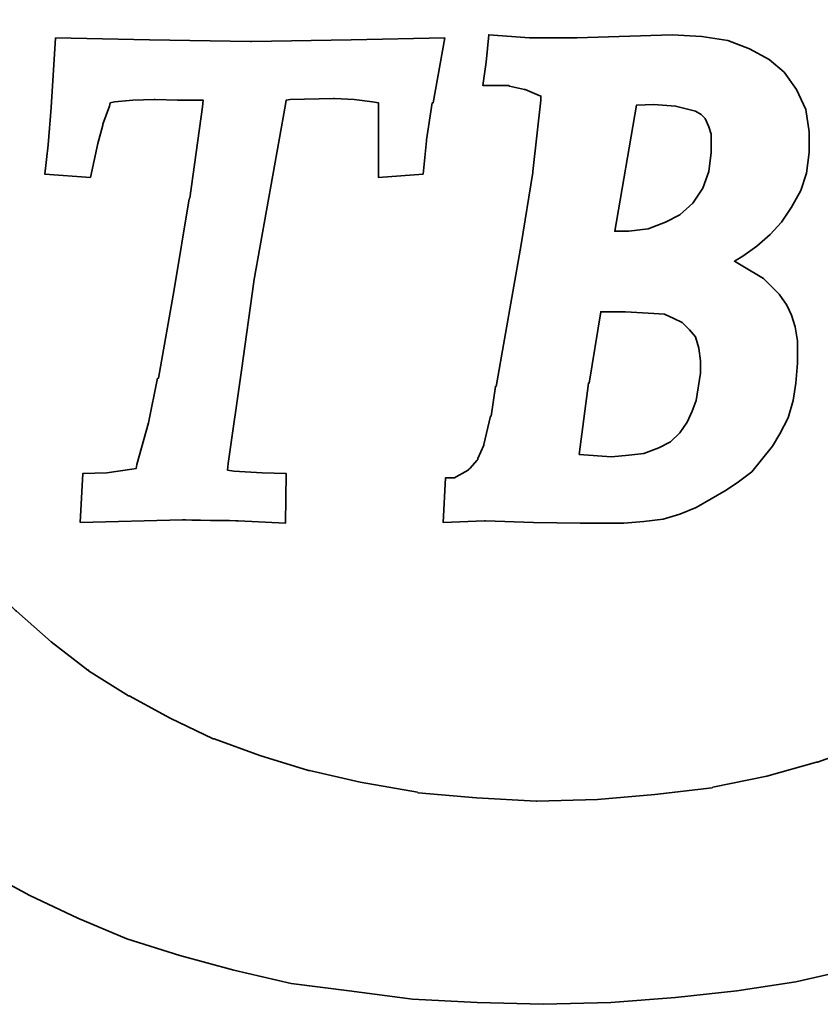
# Model space of a CAD drawing. Extents: x -595 to 1231, y -1825 to 101.
# Tile 5 of 63: x 64.83 to 69.46, y 40.82 to 46.51. Entities that reach past the tile are written whole.
import ezdxf

# ---------------------------------------------------------------- set-up
doc = ezdxf.new("R2010")
doc.units = 0
doc.header["$MEASUREMENT"] = 0
doc.layers.add('layer 1', color=7, linetype='CONTINUOUS')

msp = doc.modelspace()

# ---------------------------------------------------------------- linework, layer by layer
at = {"layer": 'layer 1', "color": 1, "lineweight": 35}
for points, knots in [([(71.2429, 46.8814), (71.2429, 46.8814), (72.3609, 47.5729), (72.3609, 47.5729), (72.3609, 47.5729), (72.3609, 47.5729), (72.2029, 47.7739), (72.2029, 47.7739), (72.2029, 47.7739), (72.2029, 47.7739), (72.0209, 47.9609), (72.0209, 47.9609), (72.0209, 47.9609), (72.0209, 47.9609), (71.8334, 48.1439), (71.8334, 48.1439), (71.8334, 48.1439), (71.8334, 48.1439), (71.6409, 48.3069), (71.6409, 48.3069), (71.6409, 48.3069), (71.6409, 48.3069), (71.4349, 48.4699), (71.4349, 48.4699), (71.4349, 48.4699), (71.4349, 48.4699), (71.4299, 48.4699), (71.4299, 48.4699), (71.4299, 48.4699), (71.4299, 48.4699), (71.2049, 48.6089), (71.2049, 48.6089), (71.2049, 48.6089), (71.2049, 48.6089), (71.2049, 48.6134), (71.2049, 48.6134), (71.2049, 48.6134), (71.2049, 48.6134), (70.9789, 48.7524), (70.9789, 48.7524), (70.9789, 48.7524), (70.9789, 48.7524), (70.7349, 48.8729), (70.7349, 48.8729), (70.7349, 48.8729), (70.7349, 48.8729), (70.4894, 48.9979), (70.4894, 48.9979), (70.4894, 48.9979), (70.4894, 48.9979), (70.1919, 49.1129), (70.1919, 49.1129), (70.1919, 49.1129), (70.1919, 49.1129), (69.8704, 49.2228), (69.8704, 49.2228), (69.8704, 49.2228), (69.8704, 49.2228), (69.5349, 49.3189), (69.5349, 49.3189), (69.5349, 49.3189), (69.5349, 49.3189), (69.1804, 49.3954), (69.1804, 49.3954), (69.1804, 49.3954), (69.1804, 49.3954), (68.8199, 49.4488), (68.8199, 49.4488), (68.8199, 49.4488), (68.8199, 49.4488), (68.4269, 49.4869), (68.4269, 49.4869), (68.4269, 49.4869), (68.4269, 49.4869), (68.0239, 49.5059), (68.0239, 49.5059), (68.0239, 49.5059), (68.0239, 49.5059), (67.6159, 49.4969), (67.6159, 49.4969), (67.6159, 49.4969), (67.6159, 49.4969), (67.2269, 49.4728), (67.2269, 49.4728), (67.2269, 49.4728), (67.2269, 49.4728), (66.8669, 49.4389), (66.8669, 49.4389), (66.8669, 49.4389), (66.8669, 49.4389), (66.5169, 49.3954), (66.5169, 49.3954), (66.5169, 49.3954), (66.5169, 49.3954), (66.1814, 49.3284), (66.1814, 49.3284), (66.1814, 49.3284), (66.1814, 49.3284), (65.9509, 49.2663), (65.9509, 49.2663), (65.9509, 49.2663), (65.9509, 49.2663), (65.7209, 49.1988), (65.7209, 49.1988), (65.7209, 49.1988), (65.7209, 49.1988), (65.4949, 49.1219), (65.4949, 49.1219), (65.4949, 49.1219), (65.4949, 49.1219), (65.2839, 49.0358), (65.2839, 49.0358), (65.2839, 49.0358), (65.2839, 49.0358), (65.0779, 48.9399), (65.0779, 48.9399), (65.0779, 48.9399), (65.0779, 48.9399), (64.8669, 48.8389), (64.8669, 48.8389), (64.8669, 48.8389), (64.8669, 48.8389), (64.6749, 48.7334), (64.6749, 48.7334), (64.6749, 48.7334), (64.6749, 48.7334), (64.4829, 48.6229), (64.4829, 48.6229), (64.4829, 48.6229), (64.4829, 48.6229), (64.3004, 48.4984), (64.3004, 48.4984), (64.3004, 48.4984), (64.3004, 48.4984), (64.1229, 48.3739), (64.1229, 48.3739), (64.1229, 48.3739), (64.1229, 48.3739), (63.9599, 48.2399), (63.9599, 48.2399), (63.9599, 48.2399), (63.9599, 48.2399), (63.7919, 48.0959), (63.7919, 48.0959), (63.7919, 48.0959), (63.7919, 48.0959), (63.4994, 47.8073), (63.4994, 47.8073), (63.4994, 47.8073), (63.4994, 47.8073), (63.4939, 47.8029), (63.4939, 47.8029), (63.4939, 47.8029), (63.4939, 47.8029), (63.2209, 47.4769), (63.2209, 47.4769), (63.2209, 47.4769), (63.2209, 47.4769), (63.0669, 47.2509), (63.0669, 47.2509), (63.0669, 47.2509), (63.0669, 47.2509), (63.0624, 47.2458), (63.0624, 47.2458), (63.0624, 47.2458), (63.0624, 47.2458), (62.9139, 46.9918), (62.9139, 46.9918), (62.9139, 46.9918), (62.9139, 46.9918), (62.7789, 46.7284), (62.7789, 46.7284), (62.7789, 46.7284), (62.7789, 46.7284), (62.6639, 46.4309), (62.6639, 46.4309), (62.6639, 46.4309), (62.6639, 46.4309), (62.5679, 46.1188), (62.5679, 46.1188), (62.5679, 46.1188), (62.5679, 46.1188), (62.5679, 46.1088), (62.5679, 46.1088), (62.5679, 46.1088), (62.5679, 46.1088), (62.5059, 45.7728), (62.5059, 45.7728), (62.5059, 45.7728), (62.5059, 45.7728), (62.4869, 45.6054), (62.4869, 45.6054), (62.4869, 45.6054), (62.4869, 45.6054), (62.4769, 45.4179), (62.4769, 45.4179), (62.4769, 45.4179), (62.4769, 45.4179), (62.4674, 45.2309), (62.4674, 45.2309), (62.4674, 45.2309), (62.4674, 45.2309), (62.4674, 45.0439), (62.4674, 45.0439), (62.4674, 45.0439), (62.4674, 45.0439), (62.4959, 44.6699), (62.4959, 44.6699), (62.4959, 44.6699), (62.4959, 44.6699), (62.5539, 44.3334), (62.5539, 44.3334), (62.5539, 44.3334), (62.5539, 44.3334), (62.6259, 44.0169), (62.6259, 44.0169), (62.6259, 44.0169), (62.6259, 44.0169), (62.7364, 43.7199), (62.7364, 43.7199), (62.7364, 43.7199), (62.7364, 43.7199), (62.8564, 43.4364), (62.8564, 43.4364), (62.8564, 43.4364), (62.8564, 43.4364), (62.9999, 43.1779), (62.9999, 43.1779), (62.9999, 43.1779), (62.9999, 43.1779), (63.1489, 42.9284), (63.1489, 42.9284), (63.1489, 42.9284), (63.1489, 42.9284), (63.3309, 42.7029), (63.3309, 42.7029), (63.3309, 42.7029), (63.3309, 42.7029), (63.5134, 42.4814), (63.5134, 42.4814), (63.5134, 42.4814), (63.5134, 42.4814), (63.7149, 42.2849), (63.7149, 42.2849), (63.7149, 42.2849), (63.7149, 42.2849), (63.9209, 42.0834), (63.9209, 42.0834), (63.9209, 42.0834), (63.9209, 42.0834), (64.1419, 41.9109), (64.1419, 41.9109), (64.1419, 41.9109), (64.1419, 41.9109), (64.3769, 41.7384), (64.3769, 41.7384), (64.3769, 41.7384), (64.3769, 41.7384), (64.6269, 41.5849), (64.6269, 41.5849), (64.6269, 41.5849), (64.6269, 41.5849), (64.8854, 41.4454), (64.8854, 41.4454), (64.8854, 41.4454), (64.8854, 41.4454), (65.1639, 41.3154), (65.1639, 41.3154), (65.1639, 41.3154), (65.1639, 41.3154), (65.4469, 41.1959), (65.4469, 41.1959), (65.4469, 41.1959), (65.4469, 41.1959), (65.7539, 41.0999), (65.7539, 41.0999), (65.7539, 41.0999), (65.7539, 41.0999), (66.0659, 41.0139), (66.0659, 41.0139), (66.0659, 41.0139), (66.0659, 41.0139), (66.3969, 40.9369), (66.3969, 40.9369), (66.3969, 40.9369), (66.3969, 40.9369), (66.7324, 40.8939), (66.7324, 40.8939), (66.7324, 40.8939), (66.7324, 40.8939), (67.0974, 40.8459), (67.0974, 40.8459), (67.0974, 40.8459), (67.0974, 40.8459), (67.4719, 40.8264), (67.4719, 40.8264), (67.4719, 40.8264), (67.4719, 40.8264), (67.8559, 40.8169), (67.8559, 40.8169), (67.8559, 40.8169), (67.8559, 40.8169), (68.2444, 40.8264), (68.2444, 40.8264), (68.2444, 40.8264), (68.2444, 40.8264), (68.6189, 40.8554), (68.6189, 40.8554), (68.6189, 40.8554), (68.6189, 40.8554), (68.9739, 40.8939), (68.9739, 40.8939), (68.9739, 40.8939), (68.9739, 40.8939), (69.3139, 40.9464), (69.3139, 40.9464), (69.3139, 40.9464), (69.3139, 40.9464), (69.6449, 41.0229), (69.6449, 41.0229), (69.6449, 41.0229), (69.6449, 41.0229), (69.9619, 41.1099), (69.9619, 41.1099), (69.9619, 41.1099), (69.9619, 41.1099), (70.2599, 41.2104), (70.2599, 41.2104), (70.2599, 41.2104), (70.2599, 41.2104), (70.5569, 41.3304), (70.5569, 41.3304), (70.5569, 41.3304), (70.5569, 41.3304), (70.9604, 41.5219), (70.9604, 41.5219), (70.9604, 41.5219), (70.9604, 41.5219), (71.1564, 41.6279), (71.1564, 41.6279), (71.1564, 41.6279), (71.1564, 41.6279), (71.3394, 41.7384), (71.3394, 41.7384), (71.3394, 41.7384), (71.3394, 41.7384), (71.5169, 41.8624), (71.5169, 41.8624), (71.5169, 41.8624), (71.5169, 41.8624), (71.6889, 41.9969), (71.6889, 41.9969), (71.6889, 41.9969), (71.6889, 41.9969), (71.8529, 42.1319), (71.8529, 42.1319), (71.8529, 42.1319), (71.8529, 42.1319), (72.0064, 42.2759), (72.0064, 42.2759), (72.0064, 42.2759), (72.0064, 42.2759), (72.2079, 42.4774), (72.2079, 42.4774), (72.2079, 42.4774), (72.2079, 42.4774), (72.2989, 42.5734), (72.2989, 42.5734), (72.2989, 42.5734), (72.2989, 42.5734), (72.3659, 42.6449), (72.3659, 42.6449), (72.3659, 42.6449), (72.3659, 42.6449), (71.2429, 43.3409), (71.2429, 43.3409), (71.2429, 43.3409), (71.2429, 43.3409), (71.0699, 43.1724), (71.0699, 43.1724), (71.0699, 43.1724), (71.0699, 43.1724), (70.8789, 43.0099), (70.8789, 43.0099), (70.8789, 43.0099), (70.8789, 43.0099), (70.6669, 42.8464), (70.6669, 42.8464), (70.6669, 42.8464), (70.6669, 42.8464), (70.4469, 42.6929), (70.4469, 42.6929), (70.4469, 42.6929), (70.4469, 42.6929), (70.4419, 42.6879), (70.4419, 42.6879), (70.4419, 42.6879), (70.4419, 42.6879), (70.2114, 42.5534), (70.2114, 42.5534), (70.2114, 42.5534), (70.2114, 42.5534), (69.9719, 42.4289), (69.9719, 42.4289), (69.9719, 42.4289), (69.9719, 42.4289), (69.9669, 42.4289), (69.9669, 42.4289), (69.9669, 42.4289), (69.9669, 42.4289), (69.7079, 42.3134), (69.7079, 42.3134), (69.7079, 42.3134), (69.7079, 42.3134), (69.4389, 42.2174), (69.4389, 42.2174), (69.4389, 42.2174), (69.4389, 42.2174), (69.4344, 42.2174), (69.4344, 42.2174), (69.4344, 42.2174), (69.4344, 42.2174), (69.1459, 42.1359), (69.1459, 42.1359), (69.1459, 42.1359), (69.1459, 42.1359), (68.8349, 42.0739), (68.8349, 42.0739), (68.8349, 42.0739), (68.8349, 42.0739), (68.8299, 42.0689), (68.8299, 42.0689), (68.8299, 42.0689), (68.8299, 42.0689), (68.4989, 42.0309), (68.4989, 42.0309), (68.4989, 42.0309), (68.4989, 42.0309), (68.1679, 42.0019), (68.1679, 42.0019), (68.1679, 42.0019), (68.1679, 42.0019), (67.8174, 41.9919), (67.8174, 41.9919), (67.8174, 41.9919), (67.8174, 41.9919), (67.8129, 41.9919), (67.8129, 41.9919), (67.8129, 41.9919), (67.8129, 41.9919), (67.4674, 42.0119), (67.4674, 42.0119), (67.4674, 42.0119), (67.4674, 42.0119), (67.1309, 42.0399), (67.1309, 42.0399), (67.1309, 42.0399), (67.1309, 42.0399), (67.1264, 42.0449), (67.1264, 42.0449), (67.1264, 42.0449), (67.1264, 42.0449), (66.7949, 42.1024), (66.7949, 42.1024), (66.7949, 42.1024), (66.7949, 42.1024), (66.5029, 42.1694), (66.5029, 42.1694), (66.5029, 42.1694), (66.5029, 42.1694), (66.4979, 42.1694), (66.4979, 42.1694), (66.4979, 42.1694), (66.4979, 42.1694), (66.2149, 42.2559), (66.2149, 42.2559), (66.2149, 42.2559), (66.2149, 42.2559), (65.9509, 42.3519), (65.9509, 42.3519), (65.9509, 42.3519), (65.9509, 42.3519), (65.9459, 42.3519), (65.9459, 42.3519), (65.9459, 42.3519), (65.9459, 42.3519), (65.6969, 42.4719), (65.6969, 42.4719), (65.6969, 42.4719), (65.6969, 42.4719), (65.4609, 42.6014), (65.4609, 42.6014), (65.4609, 42.6014), (65.4609, 42.6014), (65.4569, 42.6014), (65.4569, 42.6014), (65.4569, 42.6014), (65.4569, 42.6014), (65.2259, 42.7454), (65.2259, 42.7454), (65.2259, 42.7454), (65.2259, 42.7454), (65.2259, 42.7504), (65.2259, 42.7504), (65.2259, 42.7504), (65.2259, 42.7504), (65.2219, 42.7504), (65.2219, 42.7504), (65.2219, 42.7504), (65.2219, 42.7504), (65.0099, 42.9139), (65.0099, 42.9139), (65.0099, 42.9139), (65.0099, 42.9139), (64.8089, 43.0909), (64.8089, 43.0909), (64.8089, 43.0909), (64.8089, 43.0909), (64.8039, 43.0954), (64.8039, 43.0954), (64.8039, 43.0954), (64.8039, 43.0954), (64.6219, 43.2829), (64.6219, 43.2829), (64.6219, 43.2829), (64.6219, 43.2829), (64.4494, 43.4844), (64.4494, 43.4844), (64.4494, 43.4844), (64.4494, 43.4844), (64.4494, 43.4889), (64.4494, 43.4889), (64.4494, 43.4889), (64.4494, 43.4889), (64.2954, 43.7199), (64.2954, 43.7199), (64.2954, 43.7199), (64.2954, 43.7199), (64.2909, 43.7199), (64.2909, 43.7199), (64.2909, 43.7199), (64.2909, 43.7199), (64.2859, 43.7289), (64.2859, 43.7289), (64.2859, 43.7289), (64.2859, 43.7289), (64.1659, 43.9544), (64.1659, 43.9544), (64.1659, 43.9544), (64.1659, 43.9544), (64.1659, 43.9594), (64.1659, 43.9594), (64.1659, 43.9594), (64.1659, 43.9594), (64.0649, 44.2239), (64.0649, 44.2239), (64.0649, 44.2239), (64.0649, 44.2239), (64.0599, 44.2329), (64.0599, 44.2329), (64.0599, 44.2329), (64.0599, 44.2329), (63.9744, 44.5209), (63.9744, 44.5209), (63.9744, 44.5209), (63.9744, 44.5209), (63.9744, 44.5259), (63.9744, 44.5259), (63.9744, 44.5259), (63.9744, 44.5259), (63.9449, 44.6789), (63.9449, 44.6789), (63.9449, 44.6789), (63.9449, 44.6789), (63.9399, 44.6839), (63.9399, 44.6839), (63.9399, 44.6839), (63.9399, 44.6839), (63.9209, 44.8373), (63.9209, 44.8373), (63.9209, 44.8373), (63.9209, 44.8373), (63.9119, 45.0098), (63.9119, 45.0098), (63.9119, 45.0098), (63.9119, 45.0098), (63.9064, 45.1829), (63.9064, 45.1829), (63.9064, 45.1829), (63.9064, 45.1829), (63.9064, 45.1879), (63.9064, 45.1879), (63.9064, 45.1879), (63.9064, 45.1879), (63.9159, 45.3413), (63.9159, 45.3413), (63.9159, 45.3413), (63.9159, 45.3413), (63.9159, 45.3609), (63.9159, 45.3609), (63.9159, 45.3609), (63.9159, 45.3609), (63.9304, 45.5238), (63.9304, 45.5238), (63.9304, 45.5238), (63.9304, 45.5238), (63.9499, 45.6769), (63.9499, 45.6769), (63.9499, 45.6769), (63.9499, 45.6769), (63.9499, 45.6824), (63.9499, 45.6824), (63.9499, 45.6824), (63.9499, 45.6824), (63.9549, 45.6824), (63.9549, 45.6824), (63.9549, 45.6824), (63.9549, 45.6824), (63.9549, 45.6919), (63.9549, 45.6919), (63.9549, 45.6919), (63.9549, 45.6919), (63.9839, 45.8309), (63.9839, 45.8309), (63.9839, 45.8309), (63.9839, 45.8309), (63.9839, 45.8359), (63.9839, 45.8359), (63.9839, 45.8359), (63.9839, 45.8359), (63.9929, 45.8689), (63.9929, 45.8689), (63.9929, 45.8689), (63.9929, 45.8689), (64.0704, 46.1188), (64.0704, 46.1188), (64.0704, 46.1188), (64.0704, 46.1188), (64.0704, 46.1234), (64.0704, 46.1234), (64.0704, 46.1234), (64.0704, 46.1234), (64.1949, 46.3828), (64.1949, 46.3828), (64.1949, 46.3828), (64.1949, 46.3828), (64.3289, 46.6228), (64.3289, 46.6228), (64.3289, 46.6228), (64.3289, 46.6228), (64.3339, 46.6268), (64.3339, 46.6268), (64.3339, 46.6268), (64.3339, 46.6268), (64.4974, 46.8479), (64.4974, 46.8479), (64.4974, 46.8479), (64.4974, 46.8479), (64.6699, 47.0399), (64.6699, 47.0399), (64.6699, 47.0399), (64.6699, 47.0399), (64.6699, 47.0449), (64.6699, 47.0449), (64.6699, 47.0449), (64.6699, 47.0449), (64.8519, 47.2269), (64.8519, 47.2269), (64.8519, 47.2269), (64.8519, 47.2269), (64.8569, 47.2269), (64.8569, 47.2269), (64.8569, 47.2269), (64.8569, 47.2269), (65.0579, 47.3994), (65.0579, 47.3994), (65.0579, 47.3994), (65.0579, 47.3994), (65.2789, 47.5529), (65.2789, 47.5529), (65.2789, 47.5529), (65.2789, 47.5529), (65.2839, 47.5579), (65.2839, 47.5579), (65.2839, 47.5579), (65.2839, 47.5579), (65.5144, 47.7019), (65.5144, 47.7019), (65.5144, 47.7019), (65.5144, 47.7019), (65.7539, 47.8364), (65.7539, 47.8364), (65.7539, 47.8364), (65.7539, 47.8364), (65.7589, 47.8364), (65.7589, 47.8364), (65.7589, 47.8364), (65.7589, 47.8364), (66.0079, 47.9463), (66.0079, 47.9463), (66.0079, 47.9463), (66.0079, 47.9463), (66.2774, 48.0424), (66.2774, 48.0424), (66.2774, 48.0424), (66.2774, 48.0424), (66.5549, 48.1339), (66.5549, 48.1339), (66.5549, 48.1339), (66.5549, 48.1339), (66.5599, 48.1339), (66.5599, 48.1339), (66.5599, 48.1339), (66.5599, 48.1339), (66.8579, 48.2009), (66.8579, 48.2009), (66.8579, 48.2009), (66.8579, 48.2009), (66.8579, 48.2059), (66.8579, 48.2059), (66.8579, 48.2059), (66.8579, 48.2059), (66.8629, 48.2059), (66.8629, 48.2059), (66.8629, 48.2059), (66.8629, 48.2059), (67.1939, 48.2538), (67.1939, 48.2538), (67.1939, 48.2538), (67.1939, 48.2538), (67.1979, 48.2538), (67.1979, 48.2538), (67.1979, 48.2538), (67.1979, 48.2538), (67.5394, 48.2824), (67.5394, 48.2824), (67.5394, 48.2824), (67.5394, 48.2824), (67.8799, 48.2919), (67.8799, 48.2919), (67.8799, 48.2919), (67.8799, 48.2919), (67.8849, 48.2919), (67.8849, 48.2919), (67.8849, 48.2919), (67.8849, 48.2919), (68.2299, 48.2824), (68.2299, 48.2824), (68.2299, 48.2824), (68.2299, 48.2824), (68.5659, 48.2538), (68.5659, 48.2538), (68.5659, 48.2538), (68.5659, 48.2538), (68.5709, 48.2489), (68.5709, 48.2489), (68.5709, 48.2489), (68.5709, 48.2489), (68.8869, 48.1919), (68.8869, 48.1919), (68.8869, 48.1919), (68.8869, 48.1919), (69.1939, 48.1288), (69.1939, 48.1288), (69.1939, 48.1288), (69.1939, 48.1288), (69.1989, 48.1288), (69.1989, 48.1288), (69.1989, 48.1288), (69.1989, 48.1288), (69.4869, 48.0424), (69.4869, 48.0424), (69.4869, 48.0424), (69.4869, 48.0424), (69.7169, 47.9569), (69.7169, 47.9569), (69.7169, 47.9569), (69.7169, 47.9569), (69.9479, 47.8609), (69.9479, 47.8609), (69.9479, 47.8609), (69.9479, 47.8609), (69.9529, 47.8609), (69.9529, 47.8609), (69.9529, 47.8609), (69.9529, 47.8609), (70.1639, 47.7498), (70.1639, 47.7498), (70.1639, 47.7498), (70.1639, 47.7498), (70.3749, 47.6248), (70.3749, 47.6248), (70.3749, 47.6248), (70.3749, 47.6248), (70.3749, 47.6208), (70.3749, 47.6208), (70.3749, 47.6208), (70.3749, 47.6208), (70.5669, 47.4958), (70.5669, 47.4958), (70.5669, 47.4958), (70.5669, 47.4958), (70.5714, 47.4958), (70.5714, 47.4958), (70.5714, 47.4958), (70.5714, 47.4958), (70.7489, 47.3568), (70.7489, 47.3568), (70.7489, 47.3568), (70.7489, 47.3568), (70.7539, 47.3514), (70.7539, 47.3514), (70.7539, 47.3514), (70.7539, 47.3514), (70.9269, 47.2029), (70.9269, 47.2029), (70.9269, 47.2029), (70.9269, 47.2029), (70.9309, 47.1979), (70.9309, 47.1979), (70.9309, 47.1979), (70.9309, 47.1979), (71.0849, 47.0399), (71.0849, 47.0399), (71.0849, 47.0399), (71.0849, 47.0399), (71.1709, 46.9489), (71.1709, 46.9489), (71.1709, 46.9489), (71.1709, 46.9489), (71.2429, 46.8814), (71.2429, 46.8814)], [0, 0, 0, 0, 0.004808, 0.004808, 0.004808, 0.004808, 0.009615, 0.009615, 0.009615, 0.009615, 0.014423, 0.014423, 0.014423, 0.014423, 0.019231, 0.019231, 0.019231, 0.019231, 0.024038, 0.024038, 0.024038, 0.024038, 0.028846, 0.028846, 0.028846, 0.028846, 0.033654, 0.033654, 0.033654, 0.033654, 0.038462, 0.038462, 0.038462, 0.038462, 0.043269, 0.043269, 0.043269, 0.043269, 0.048077, 0.048077, 0.048077, 0.048077, 0.052885, 0.052885, 0.052885, 0.052885, 0.057692, 0.057692, 0.057692, 0.057692, 0.0625, 0.0625, 0.0625, 0.0625, 0.067308, 0.067308, 0.067308, 0.067308, 0.072115, 0.072115, 0.072115, 0.072115, 0.076923, 0.076923, 0.076923, 0.076923, 0.081731, 0.081731, 0.081731, 0.081731, 0.086538, 0.086538, 0.086538, 0.086538, 0.091346, 0.091346, 0.091346, 0.091346, 0.096154, 0.096154, 0.096154, 0.096154, 0.100962, 0.100962, 0.100962, 0.100962, 0.105769, 0.105769, 0.105769, 0.105769, 0.110577, 0.110577, 0.110577, 0.110577, 0.115385, 0.115385, 0.115385, 0.115385, 0.120192, 0.120192, 0.120192, 0.120192, 0.125, 0.125, 0.125, 0.125, 0.129808, 0.129808, 0.129808, 0.129808, 0.134615, 0.134615, 0.134615, 0.134615, 0.139423, 0.139423, 0.139423, 0.139423, 0.144231, 0.144231, 0.144231, 0.144231, 0.149038, 0.149038, 0.149038, 0.149038, 0.153846, 0.153846, 0.153846, 0.153846, 0.158654, 0.158654, 0.158654, 0.158654, 0.163462, 0.163462, 0.163462, 0.163462, 0.168269, 0.168269, 0.168269, 0.168269, 0.173077, 0.173077, 0.173077, 0.173077, 0.177885, 0.177885, 0.177885, 0.177885, 0.182692, 0.182692, 0.182692, 0.182692, 0.1875, 0.1875, 0.1875, 0.1875, 0.192308, 0.192308, 0.192308, 0.192308, 0.197115, 0.197115, 0.197115, 0.197115, 0.201923, 0.201923, 0.201923, 0.201923, 0.206731, 0.206731, 0.206731, 0.206731, 0.211538, 0.211538, 0.211538, 0.211538, 0.216346, 0.216346, 0.216346, 0.216346, 0.221154, 0.221154, 0.221154, 0.221154, 0.225962, 0.225962, 0.225962, 0.225962, 0.230769, 0.230769, 0.230769, 0.230769, 0.235577, 0.235577, 0.235577, 0.235577, 0.240385, 0.240385, 0.240385, 0.240385, 0.245192, 0.245192, 0.245192, 0.245192, 0.25, 0.25, 0.25, 0.25, 0.254808, 0.254808, 0.254808, 0.254808, 0.259615, 0.259615, 0.259615, 0.259615, 0.264423, 0.264423, 0.264423, 0.264423, 0.269231, 0.269231, 0.269231, 0.269231, 0.274038, 0.274038, 0.274038, 0.274038, 0.278846, 0.278846, 0.278846, 0.278846, 0.283654, 0.283654, 0.283654, 0.283654, 0.288462, 0.288462, 0.288462, 0.288462, 0.293269, 0.293269, 0.293269, 0.293269, 0.298077, 0.298077, 0.298077, 0.298077, 0.302885, 0.302885, 0.302885, 0.302885, 0.307692, 0.307692, 0.307692, 0.307692, 0.3125, 0.3125, 0.3125, 0.3125, 0.317308, 0.317308, 0.317308, 0.317308, 0.322115, 0.322115, 0.322115, 0.322115, 0.326923, 0.326923, 0.326923, 0.326923, 0.331731, 0.331731, 0.331731, 0.331731, 0.336538, 0.336538, 0.336538, 0.336538, 0.341346, 0.341346, 0.341346, 0.341346, 0.346154, 0.346154, 0.346154, 0.346154, 0.350962, 0.350962, 0.350962, 0.350962, 0.355769, 0.355769, 0.355769, 0.355769, 0.360577, 0.360577, 0.360577, 0.360577, 0.365385, 0.365385, 0.365385, 0.365385, 0.370192, 0.370192, 0.370192, 0.370192, 0.375, 0.375, 0.375, 0.375, 0.379808, 0.379808, 0.379808, 0.379808, 0.384615, 0.384615, 0.384615, 0.384615, 0.389423, 0.389423, 0.389423, 0.389423, 0.394231, 0.394231, 0.394231, 0.394231, 0.399038, 0.399038, 0.399038, 0.399038, 0.403846, 0.403846, 0.403846, 0.403846, 0.408654, 0.408654, 0.408654, 0.408654, 0.413462, 0.413462, 0.413462, 0.413462, 0.418269, 0.418269, 0.418269, 0.418269, 0.423077, 0.423077, 0.423077, 0.423077, 0.427885, 0.427885, 0.427885, 0.427885, 0.432692, 0.432692, 0.432692, 0.432692, 0.4375, 0.4375, 0.4375, 0.4375, 0.442308, 0.442308, 0.442308, 0.442308, 0.447115, 0.447115, 0.447115, 0.447115, 0.451923, 0.451923, 0.451923, 0.451923, 0.456731, 0.456731, 0.456731, 0.456731, 0.461538, 0.461538, 0.461538, 0.461538, 0.466346, 0.466346, 0.466346, 0.466346, 0.471154, 0.471154, 0.471154, 0.471154, 0.475962, 0.475962, 0.475962, 0.475962, 0.480769, 0.480769, 0.480769, 0.480769, 0.485577, 0.485577, 0.485577, 0.485577, 0.490385, 0.490385, 0.490385, 0.490385, 0.495192, 0.495192, 0.495192, 0.495192, 0.5, 0.5, 0.5, 0.5, 0.504808, 0.504808, 0.504808, 0.504808, 0.509615, 0.509615, 0.509615, 0.509615, 0.514423, 0.514423, 0.514423, 0.514423, 0.519231, 0.519231, 0.519231, 0.519231, 0.524038, 0.524038, 0.524038, 0.524038, 0.528846, 0.528846, 0.528846, 0.528846, 0.533654, 0.533654, 0.533654, 0.533654, 0.538462, 0.538462, 0.538462, 0.538462, 0.543269, 0.543269, 0.543269, 0.543269, 0.548077, 0.548077, 0.548077, 0.548077, 0.552885, 0.552885, 0.552885, 0.552885, 0.557692, 0.557692, 0.557692, 0.557692, 0.5625, 0.5625, 0.5625, 0.5625, 0.567308, 0.567308, 0.567308, 0.567308, 0.572115, 0.572115, 0.572115, 0.572115, 0.576923, 0.576923, 0.576923, 0.576923, 0.581731, 0.581731, 0.581731, 0.581731, 0.586538, 0.586538, 0.586538, 0.586538, 0.591346, 0.591346, 0.591346, 0.591346, 0.596154, 0.596154, 0.596154, 0.596154, 0.600962, 0.600962, 0.600962, 0.600962, 0.605769, 0.605769, 0.605769, 0.605769, 0.610577, 0.610577, 0.610577, 0.610577, 0.615385, 0.615385, 0.615385, 0.615385, 0.620192, 0.620192, 0.620192, 0.620192, 0.625, 0.625, 0.625, 0.625, 0.629808, 0.629808, 0.629808, 0.629808, 0.634615, 0.634615, 0.634615, 0.634615, 0.639423, 0.639423, 0.639423, 0.639423, 0.644231, 0.644231, 0.644231, 0.644231, 0.649038, 0.649038, 0.649038, 0.649038, 0.653846, 0.653846, 0.653846, 0.653846, 0.658654, 0.658654, 0.658654, 0.658654, 0.663462, 0.663462, 0.663462, 0.663462, 0.668269, 0.668269, 0.668269, 0.668269, 0.673077, 0.673077, 0.673077, 0.673077, 0.677885, 0.677885, 0.677885, 0.677885, 0.682692, 0.682692, 0.682692, 0.682692, 0.6875, 0.6875, 0.6875, 0.6875, 0.692308, 0.692308, 0.692308, 0.692308, 0.697115, 0.697115, 0.697115, 0.697115, 0.701923, 0.701923, 0.701923, 0.701923, 0.706731, 0.706731, 0.706731, 0.706731, 0.711538, 0.711538, 0.711538, 0.711538, 0.716346, 0.716346, 0.716346, 0.716346, 0.721154, 0.721154, 0.721154, 0.721154, 0.725962, 0.725962, 0.725962, 0.725962, 0.730769, 0.730769, 0.730769, 0.730769, 0.735577, 0.735577, 0.735577, 0.735577, 0.740385, 0.740385, 0.740385, 0.740385, 0.745192, 0.745192, 0.745192, 0.745192, 0.75, 0.75, 0.75, 0.75, 0.754808, 0.754808, 0.754808, 0.754808, 0.759615, 0.759615, 0.759615, 0.759615, 0.764423, 0.764423, 0.764423, 0.764423, 0.769231, 0.769231, 0.769231, 0.769231, 0.774038, 0.774038, 0.774038, 0.774038, 0.778846, 0.778846, 0.778846, 0.778846, 0.783654, 0.783654, 0.783654, 0.783654, 0.788462, 0.788462, 0.788462, 0.788462, 0.793269, 0.793269, 0.793269, 0.793269, 0.798077, 0.798077, 0.798077, 0.798077, 0.802885, 0.802885, 0.802885, 0.802885, 0.807692, 0.807692, 0.807692, 0.807692, 0.8125, 0.8125, 0.8125, 0.8125, 0.817308, 0.817308, 0.817308, 0.817308, 0.822115, 0.822115, 0.822115, 0.822115, 0.826923, 0.826923, 0.826923, 0.826923, 0.831731, 0.831731, 0.831731, 0.831731, 0.836538, 0.836538, 0.836538, 0.836538, 0.841346, 0.841346, 0.841346, 0.841346, 0.846154, 0.846154, 0.846154, 0.846154, 0.850962, 0.850962, 0.850962, 0.850962, 0.855769, 0.855769, 0.855769, 0.855769, 0.860577, 0.860577, 0.860577, 0.860577, 0.865385, 0.865385, 0.865385, 0.865385, 0.870192, 0.870192, 0.870192, 0.870192, 0.875, 0.875, 0.875, 0.875, 0.879808, 0.879808, 0.879808, 0.879808, 0.884615, 0.884615, 0.884615, 0.884615, 0.889423, 0.889423, 0.889423, 0.889423, 0.894231, 0.894231, 0.894231, 0.894231, 0.899038, 0.899038, 0.899038, 0.899038, 0.903846, 0.903846, 0.903846, 0.903846, 0.908654, 0.908654, 0.908654, 0.908654, 0.913462, 0.913462, 0.913462, 0.913462, 0.918269, 0.918269, 0.918269, 0.918269, 0.923077, 0.923077, 0.923077, 0.923077, 0.927885, 0.927885, 0.927885, 0.927885, 0.932692, 0.932692, 0.932692, 0.932692, 0.9375, 0.9375, 0.9375, 0.9375, 0.942308, 0.942308, 0.942308, 0.942308, 0.947115, 0.947115, 0.947115, 0.947115, 0.951923, 0.951923, 0.951923, 0.951923, 0.956731, 0.956731, 0.956731, 0.956731, 0.961538, 0.961538, 0.961538, 0.961538, 0.966346, 0.966346, 0.966346, 0.966346, 0.971154, 0.971154, 0.971154, 0.971154, 0.975962, 0.975962, 0.975962, 0.975962, 0.980769, 0.980769, 0.980769, 0.980769, 0.985577, 0.985577, 0.985577, 0.985577, 0.990385, 0.990385, 0.990385, 0.990385, 0.995192, 0.995192, 0.995192, 0.995192, 1, 1, 1, 1]), ([(69.3909, 45.8649), (69.3909, 45.8649), (69.3719, 45.9939), (69.3719, 45.9939), (69.3719, 45.9939), (69.3719, 45.9939), (69.3189, 46.1088), (69.3189, 46.1088), (69.3189, 46.1088), (69.3189, 46.1088), (69.2469, 46.2098), (69.2469, 46.2098), (69.2469, 46.2098), (69.2469, 46.2098), (69.1609, 46.2819), (69.1609, 46.2819), (69.1609, 46.2819), (69.1609, 46.2819), (69.0459, 46.3439), (69.0459, 46.3439), (69.0459, 46.3439), (69.0459, 46.3439), (68.9209, 46.3919), (68.9209, 46.3919), (68.9209, 46.3919), (68.9209, 46.3919), (68.7719, 46.4159), (68.7719, 46.4159), (68.7719, 46.4159), (68.7719, 46.4159), (68.5989, 46.4259), (68.5989, 46.4259), (68.5989, 46.4259), (68.5989, 46.4259), (68.0479, 46.4069), (68.0479, 46.4069), (68.0479, 46.4069), (68.0479, 46.4069), (67.7739, 46.4069), (67.7739, 46.4069), (67.7739, 46.4069), (67.7739, 46.4069), (67.5394, 46.4259), (67.5394, 46.4259), (67.5394, 46.4259), (67.5394, 46.4259), (67.5249, 46.2678), (67.5249, 46.2678), (67.5249, 46.2678), (67.5249, 46.2678), (67.5049, 46.1328), (67.5049, 46.1328), (67.5049, 46.1328), (67.5049, 46.1328), (67.6489, 46.1328), (67.6489, 46.1328), (67.6489, 46.1328), (67.6489, 46.1328), (67.6539, 46.1328), (67.6539, 46.1328), (67.6539, 46.1328), (67.6539, 46.1328), (67.6589, 46.1284), (67.6589, 46.1284), (67.6589, 46.1284), (67.6589, 46.1284), (67.7454, 46.1088), (67.7454, 46.1088), (67.7454, 46.1088), (67.7454, 46.1088), (67.7499, 46.1088), (67.7499, 46.1088), (67.7499, 46.1088), (67.7499, 46.1088), (67.8174, 46.0799), (67.8174, 46.0799), (67.8174, 46.0799), (67.8174, 46.0799), (67.8409, 46.0709), (67.8409, 46.0709), (67.8409, 46.0709), (67.8409, 46.0709), (67.8409, 46.0464), (67.8409, 46.0464), (67.8409, 46.0464), (67.8409, 46.0464), (67.7934, 45.6338), (67.7934, 45.6338), (67.7934, 45.6338), (67.7934, 45.6338), (67.7934, 45.6288), (67.7934, 45.6288), (67.7934, 45.6288), (67.7934, 45.6288), (67.7259, 45.2113), (67.7259, 45.2113), (67.7259, 45.2113), (67.7259, 45.2113), (67.5819, 44.3909), (67.5819, 44.3909), (67.5819, 44.3909), (67.5819, 44.3909), (67.5774, 44.3909), (67.5774, 44.3909), (67.5774, 44.3909), (67.5774, 44.3909), (67.5529, 44.2184), (67.5529, 44.2184), (67.5529, 44.2184), (67.5529, 44.2184), (67.5489, 44.2184), (67.5489, 44.2184), (67.5489, 44.2184), (67.5489, 44.2184), (67.5099, 44.0559), (67.5099, 44.0559), (67.5099, 44.0559), (67.5099, 44.0559), (67.5099, 44.0509), (67.5099, 44.0509), (67.5099, 44.0509), (67.5099, 44.0509), (67.4769, 43.9739), (67.4769, 43.9739), (67.4769, 43.9739), (67.4769, 43.9739), (67.4769, 43.9689), (67.4769, 43.9689), (67.4769, 43.9689), (67.4769, 43.9689), (67.4719, 43.9639), (67.4719, 43.9639), (67.4719, 43.9639), (67.4719, 43.9639), (67.4289, 43.9159), (67.4289, 43.9159), (67.4289, 43.9159), (67.4289, 43.9159), (67.4239, 43.9119), (67.4239, 43.9119), (67.4239, 43.9119), (67.4239, 43.9119), (67.4194, 43.9069), (67.4194, 43.9069), (67.4194, 43.9069), (67.4194, 43.9069), (67.3514, 43.8684), (67.3514, 43.8684), (67.3514, 43.8684), (67.3514, 43.8684), (67.3419, 43.8634), (67.3419, 43.8634), (67.3419, 43.8634), (67.3419, 43.8634), (67.3329, 43.8634), (67.3329, 43.8634), (67.3329, 43.8634), (67.3329, 43.8634), (67.2899, 43.8634), (67.2899, 43.8634), (67.2899, 43.8634), (67.2899, 43.8634), (67.2754, 43.6049), (67.2754, 43.6049), (67.2754, 43.6049), (67.2754, 43.6049), (67.5154, 43.6139), (67.5154, 43.6139), (67.5154, 43.6139), (67.5154, 43.6139), (67.5199, 43.6139), (67.5199, 43.6139), (67.5199, 43.6139), (67.5199, 43.6139), (67.7979, 43.6049), (67.7979, 43.6049), (67.7979, 43.6049), (67.7979, 43.6049), (68.0669, 43.5994), (68.0669, 43.5994), (68.0669, 43.5994), (68.0669, 43.5994), (68.3209, 43.5994), (68.3209, 43.5994), (68.3209, 43.5994), (68.3209, 43.5994), (68.4364, 43.6089), (68.4364, 43.6089), (68.4364, 43.6089), (68.4364, 43.6089), (68.5469, 43.6234), (68.5469, 43.6234), (68.5469, 43.6234), (68.5469, 43.6234), (68.6429, 43.6529), (68.6429, 43.6529), (68.6429, 43.6529), (68.6429, 43.6529), (68.7389, 43.6904), (68.7389, 43.6904), (68.7389, 43.6904), (68.7389, 43.6904), (68.9114, 43.7919), (68.9114, 43.7919), (68.9114, 43.7919), (68.9114, 43.7919), (68.9834, 43.8394), (68.9834, 43.8394), (68.9834, 43.8394), (68.9834, 43.8394), (69.0599, 43.8969), (69.0599, 43.8969), (69.0599, 43.8969), (69.0599, 43.8969), (69.1804, 44.0459), (69.1804, 44.0459), (69.1804, 44.0459), (69.1804, 44.0459), (69.2229, 44.1179), (69.2229, 44.1179), (69.2229, 44.1179), (69.2229, 44.1179), (69.2709, 44.2094), (69.2709, 44.2094), (69.2709, 44.2094), (69.2709, 44.2094), (69.2999, 44.3099), (69.2999, 44.3099), (69.2999, 44.3099), (69.2999, 44.3099), (69.3139, 44.4109), (69.3139, 44.4109), (69.3139, 44.4109), (69.3139, 44.4109), (69.3239, 44.5259), (69.3239, 44.5259), (69.3239, 44.5259), (69.3239, 44.5259), (69.3239, 44.6549), (69.3239, 44.6549), (69.3239, 44.6549), (69.3239, 44.6549), (69.3099, 44.7364), (69.3099, 44.7364), (69.3099, 44.7364), (69.3099, 44.7364), (69.2899, 44.8039), (69.2899, 44.8039), (69.2899, 44.8039), (69.2899, 44.8039), (69.2619, 44.8614), (69.2619, 44.8614), (69.2619, 44.8614), (69.2619, 44.8614), (69.2179, 44.9243), (69.2179, 44.9243), (69.2179, 44.9243), (69.2179, 44.9243), (69.1269, 45.0148), (69.1269, 45.0148), (69.1269, 45.0148), (69.1269, 45.0148), (69.0074, 45.0869), (69.0074, 45.0869), (69.0074, 45.0869), (69.0074, 45.0869), (68.9594, 45.1158), (68.9594, 45.1158), (68.9594, 45.1158), (68.9594, 45.1158), (69.0074, 45.1448), (69.0074, 45.1448), (69.0074, 45.1448), (69.0074, 45.1448), (69.0889, 45.2019), (69.0889, 45.2019), (69.0889, 45.2019), (69.0889, 45.2019), (69.1659, 45.2698), (69.1659, 45.2698), (69.1659, 45.2698), (69.1659, 45.2698), (69.2324, 45.3413), (69.2324, 45.3413), (69.2324, 45.3413), (69.2324, 45.3413), (69.2899, 45.4279), (69.2899, 45.4279), (69.2899, 45.4279), (69.2899, 45.4279), (69.3429, 45.5238), (69.3429, 45.5238), (69.3429, 45.5238), (69.3429, 45.5238), (69.3769, 45.6248), (69.3769, 45.6248), (69.3769, 45.6248), (69.3769, 45.6248), (69.3909, 45.7444), (69.3909, 45.7444), (69.3909, 45.7444), (69.3909, 45.7444), (69.3909, 45.8649), (69.3909, 45.8649)], [0, 0, 0, 0, 0.013158, 0.013158, 0.013158, 0.013158, 0.026316, 0.026316, 0.026316, 0.026316, 0.039474, 0.039474, 0.039474, 0.039474, 0.052632, 0.052632, 0.052632, 0.052632, 0.065789, 0.065789, 0.065789, 0.065789, 0.078947, 0.078947, 0.078947, 0.078947, 0.092105, 0.092105, 0.092105, 0.092105, 0.105263, 0.105263, 0.105263, 0.105263, 0.118421, 0.118421, 0.118421, 0.118421, 0.131579, 0.131579, 0.131579, 0.131579, 0.144737, 0.144737, 0.144737, 0.144737, 0.157895, 0.157895, 0.157895, 0.157895, 0.171053, 0.171053, 0.171053, 0.171053, 0.184211, 0.184211, 0.184211, 0.184211, 0.197368, 0.197368, 0.197368, 0.197368, 0.210526, 0.210526, 0.210526, 0.210526, 0.223684, 0.223684, 0.223684, 0.223684, 0.236842, 0.236842, 0.236842, 0.236842, 0.25, 0.25, 0.25, 0.25, 0.263158, 0.263158, 0.263158, 0.263158, 0.276316, 0.276316, 0.276316, 0.276316, 0.289474, 0.289474, 0.289474, 0.289474, 0.302632, 0.302632, 0.302632, 0.302632, 0.315789, 0.315789, 0.315789, 0.315789, 0.328947, 0.328947, 0.328947, 0.328947, 0.342105, 0.342105, 0.342105, 0.342105, 0.355263, 0.355263, 0.355263, 0.355263, 0.368421, 0.368421, 0.368421, 0.368421, 0.381579, 0.381579, 0.381579, 0.381579, 0.394737, 0.394737, 0.394737, 0.394737, 0.407895, 0.407895, 0.407895, 0.407895, 0.421053, 0.421053, 0.421053, 0.421053, 0.434211, 0.434211, 0.434211, 0.434211, 0.447368, 0.447368, 0.447368, 0.447368, 0.460526, 0.460526, 0.460526, 0.460526, 0.473684, 0.473684, 0.473684, 0.473684, 0.486842, 0.486842, 0.486842, 0.486842, 0.5, 0.5, 0.5, 0.5, 0.513158, 0.513158, 0.513158, 0.513158, 0.526316, 0.526316, 0.526316, 0.526316, 0.539474, 0.539474, 0.539474, 0.539474, 0.552632, 0.552632, 0.552632, 0.552632, 0.565789, 0.565789, 0.565789, 0.565789, 0.578947, 0.578947, 0.578947, 0.578947, 0.592105, 0.592105, 0.592105, 0.592105, 0.605263, 0.605263, 0.605263, 0.605263, 0.618421, 0.618421, 0.618421, 0.618421, 0.631579, 0.631579, 0.631579, 0.631579, 0.644737, 0.644737, 0.644737, 0.644737, 0.657895, 0.657895, 0.657895, 0.657895, 0.671053, 0.671053, 0.671053, 0.671053, 0.684211, 0.684211, 0.684211, 0.684211, 0.697368, 0.697368, 0.697368, 0.697368, 0.710526, 0.710526, 0.710526, 0.710526, 0.723684, 0.723684, 0.723684, 0.723684, 0.736842, 0.736842, 0.736842, 0.736842, 0.75, 0.75, 0.75, 0.75, 0.763158, 0.763158, 0.763158, 0.763158, 0.776316, 0.776316, 0.776316, 0.776316, 0.789474, 0.789474, 0.789474, 0.789474, 0.802632, 0.802632, 0.802632, 0.802632, 0.815789, 0.815789, 0.815789, 0.815789, 0.828947, 0.828947, 0.828947, 0.828947, 0.842105, 0.842105, 0.842105, 0.842105, 0.855263, 0.855263, 0.855263, 0.855263, 0.868421, 0.868421, 0.868421, 0.868421, 0.881579, 0.881579, 0.881579, 0.881579, 0.894737, 0.894737, 0.894737, 0.894737, 0.907895, 0.907895, 0.907895, 0.907895, 0.921053, 0.921053, 0.921053, 0.921053, 0.934211, 0.934211, 0.934211, 0.934211, 0.947368, 0.947368, 0.947368, 0.947368, 0.960526, 0.960526, 0.960526, 0.960526, 0.973684, 0.973684, 0.973684, 0.973684, 0.986842, 0.986842, 0.986842, 0.986842, 1, 1, 1, 1]), ([(65.0339, 46.4069), (65.0339, 46.4069), (65.0099, 46.0039), (65.0099, 46.0039), (65.0099, 46.0039), (65.0099, 46.0039), (64.9914, 45.7879), (64.9914, 45.7879), (64.9914, 45.7879), (64.9914, 45.7879), (64.9719, 45.6194), (64.9719, 45.6194), (64.9719, 45.6194), (64.9719, 45.6194), (65.2359, 45.6004), (65.2359, 45.6004), (65.2359, 45.6004), (65.2359, 45.6004), (65.2789, 45.7969), (65.2789, 45.7969), (65.2789, 45.7969), (65.2789, 45.7969), (65.3079, 45.9029), (65.3079, 45.9029), (65.3079, 45.9029), (65.3079, 45.9029), (65.3079, 45.9079), (65.3079, 45.9079), (65.3079, 45.9079), (65.3079, 45.9079), (65.3459, 46.0129), (65.3459, 46.0129), (65.3459, 46.0129), (65.3459, 46.0129), (65.3509, 46.0319), (65.3509, 46.0319), (65.3509, 46.0319), (65.3509, 46.0319), (65.3749, 46.0369), (65.3749, 46.0369), (65.3749, 46.0369), (65.3749, 46.0369), (65.4809, 46.0464), (65.4809, 46.0464), (65.4809, 46.0464), (65.4809, 46.0464), (65.6049, 46.0519), (65.6049, 46.0519), (65.6049, 46.0519), (65.6049, 46.0519), (65.6104, 46.0519), (65.6104, 46.0519), (65.6104, 46.0519), (65.6104, 46.0519), (65.7399, 46.0464), (65.7399, 46.0464), (65.7399, 46.0464), (65.7399, 46.0464), (65.8449, 46.0464), (65.8449, 46.0464), (65.8449, 46.0464), (65.8449, 46.0464), (65.8889, 46.0464), (65.8889, 46.0464), (65.8889, 46.0464), (65.8889, 46.0464), (65.8839, 46.0079), (65.8839, 46.0079), (65.8839, 46.0079), (65.8839, 46.0079), (65.8114, 45.4804), (65.8114, 45.4804), (65.8114, 45.4804), (65.8114, 45.4804), (65.8064, 45.4759), (65.8064, 45.4759), (65.8064, 45.4759), (65.8064, 45.4759), (65.7209, 44.9523), (65.7209, 44.9523), (65.7209, 44.9523), (65.7209, 44.9523), (65.6289, 44.4389), (65.6289, 44.4389), (65.6289, 44.4389), (65.6289, 44.4389), (65.6249, 44.4389), (65.6249, 44.4389), (65.6249, 44.4389), (65.6249, 44.4389), (65.5719, 44.1799), (65.5719, 44.1799), (65.5719, 44.1799), (65.5719, 44.1799), (65.5049, 43.9399), (65.5049, 43.9399), (65.5049, 43.9399), (65.5049, 43.9399), (65.4999, 43.9159), (65.4999, 43.9159), (65.4999, 43.9159), (65.4999, 43.9159), (65.4759, 43.9119), (65.4759, 43.9119), (65.4759, 43.9119), (65.4759, 43.9119), (65.3319, 43.8919), (65.3319, 43.8919), (65.3319, 43.8919), (65.3319, 43.8919), (65.1924, 43.8879), (65.1924, 43.8879), (65.1924, 43.8879), (65.1924, 43.8879), (65.1779, 43.6049), (65.1779, 43.6049), (65.1779, 43.6049), (65.1779, 43.6049), (65.7689, 43.6189), (65.7689, 43.6189), (65.7689, 43.6189), (65.7689, 43.6189), (65.7729, 43.6189), (65.7729, 43.6189), (65.7729, 43.6189), (65.7729, 43.6189), (66.0899, 43.6139), (66.0899, 43.6139), (66.0899, 43.6139), (66.0899, 43.6139), (66.3639, 43.5994), (66.3639, 43.5994), (66.3639, 43.5994), (66.3639, 43.5994), (66.3679, 43.8879), (66.3679, 43.8879), (66.3679, 43.8879), (66.3679, 43.8879), (66.2294, 43.8919), (66.2294, 43.8919), (66.2294, 43.8919), (66.2294, 43.8919), (66.0659, 43.9019), (66.0659, 43.9019), (66.0659, 43.9019), (66.0659, 43.9019), (66.0279, 43.9069), (66.0279, 43.9069), (66.0279, 43.9069), (66.0279, 43.9069), (66.0319, 43.9449), (66.0319, 43.9449), (66.0319, 43.9449), (66.0319, 43.9449), (66.1089, 44.4824), (66.1089, 44.4824), (66.1089, 44.4824), (66.1089, 44.4824), (66.1814, 44.9958), (66.1814, 44.9958), (66.1814, 44.9958), (66.1814, 44.9958), (66.1814, 45.0008), (66.1814, 45.0008), (66.1814, 45.0008), (66.1814, 45.0008), (66.3639, 46.0224), (66.3639, 46.0224), (66.3639, 46.0224), (66.3639, 46.0224), (66.3679, 46.0464), (66.3679, 46.0464), (66.3679, 46.0464), (66.3679, 46.0464), (66.3919, 46.0519), (66.3919, 46.0519), (66.3919, 46.0519), (66.3919, 46.0519), (66.6419, 46.0559), (66.6419, 46.0559), (66.6419, 46.0559), (66.6419, 46.0559), (66.6469, 46.0559), (66.6469, 46.0559), (66.6469, 46.0559), (66.6469, 46.0559), (66.7619, 46.0519), (66.7619, 46.0519), (66.7619, 46.0519), (66.7619, 46.0519), (66.8669, 46.0369), (66.8669, 46.0369), (66.8669, 46.0369), (66.8669, 46.0369), (66.9009, 46.0319), (66.9009, 46.0319), (66.9009, 46.0319), (66.9009, 46.0319), (66.9009, 45.9984), (66.9009, 45.9984), (66.9009, 45.9984), (66.9009, 45.9984), (66.9009, 45.7778), (66.9009, 45.7778), (66.9009, 45.7778), (66.9009, 45.7778), (66.9009, 45.6004), (66.9009, 45.6004), (66.9009, 45.6004), (66.9009, 45.6004), (67.1599, 45.6194), (67.1599, 45.6194), (67.1599, 45.6194), (67.1599, 45.6194), (67.1789, 45.8119), (67.1789, 45.8119), (67.1789, 45.8119), (67.1789, 45.8119), (67.1789, 45.8169), (67.1789, 45.8169), (67.1789, 45.8169), (67.1789, 45.8169), (67.2129, 46.0319), (67.2129, 46.0319), (67.2129, 46.0319), (67.2129, 46.0319), (67.2179, 46.0319), (67.2179, 46.0319), (67.2179, 46.0319), (67.2179, 46.0319), (67.2849, 46.4069), (67.2849, 46.4069), (67.2849, 46.4069), (67.2849, 46.4069), (66.7429, 46.3968), (66.7429, 46.3968), (66.7429, 46.3968), (66.7429, 46.3968), (66.1669, 46.3874), (66.1669, 46.3874), (66.1669, 46.3874), (66.1669, 46.3874), (66.1619, 46.3874), (66.1619, 46.3874), (66.1619, 46.3874), (66.1619, 46.3874), (65.5769, 46.3968), (65.5769, 46.3968), (65.5769, 46.3968), (65.5769, 46.3968), (65.0339, 46.4069), (65.0339, 46.4069)], [0, 0, 0, 0, 0.015873, 0.015873, 0.015873, 0.015873, 0.031746, 0.031746, 0.031746, 0.031746, 0.047619, 0.047619, 0.047619, 0.047619, 0.063492, 0.063492, 0.063492, 0.063492, 0.079365, 0.079365, 0.079365, 0.079365, 0.095238, 0.095238, 0.095238, 0.095238, 0.111111, 0.111111, 0.111111, 0.111111, 0.126984, 0.126984, 0.126984, 0.126984, 0.142857, 0.142857, 0.142857, 0.142857, 0.15873, 0.15873, 0.15873, 0.15873, 0.174603, 0.174603, 0.174603, 0.174603, 0.190476, 0.190476, 0.190476, 0.190476, 0.206349, 0.206349, 0.206349, 0.206349, 0.222222, 0.222222, 0.222222, 0.222222, 0.238095, 0.238095, 0.238095, 0.238095, 0.253968, 0.253968, 0.253968, 0.253968, 0.269841, 0.269841, 0.269841, 0.269841, 0.285714, 0.285714, 0.285714, 0.285714, 0.301587, 0.301587, 0.301587, 0.301587, 0.31746, 0.31746, 0.31746, 0.31746, 0.333333, 0.333333, 0.333333, 0.333333, 0.349206, 0.349206, 0.349206, 0.349206, 0.365079, 0.365079, 0.365079, 0.365079, 0.380952, 0.380952, 0.380952, 0.380952, 0.396825, 0.396825, 0.396825, 0.396825, 0.412698, 0.412698, 0.412698, 0.412698, 0.428571, 0.428571, 0.428571, 0.428571, 0.444444, 0.444444, 0.444444, 0.444444, 0.460317, 0.460317, 0.460317, 0.460317, 0.47619, 0.47619, 0.47619, 0.47619, 0.492063, 0.492063, 0.492063, 0.492064, 0.507937, 0.507937, 0.507937, 0.507937, 0.52381, 0.52381, 0.52381, 0.52381, 0.539683, 0.539683, 0.539683, 0.539683, 0.555556, 0.555556, 0.555556, 0.555556, 0.571429, 0.571429, 0.571429, 0.571429, 0.587302, 0.587302, 0.587302, 0.587302, 0.603175, 0.603175, 0.603175, 0.603175, 0.619048, 0.619048, 0.619048, 0.619048, 0.634921, 0.634921, 0.634921, 0.634921, 0.650794, 0.650794, 0.650794, 0.650794, 0.666667, 0.666667, 0.666667, 0.666667, 0.68254, 0.68254, 0.68254, 0.68254, 0.698413, 0.698413, 0.698413, 0.698413, 0.714286, 0.714286, 0.714286, 0.714286, 0.730159, 0.730159, 0.730159, 0.730159, 0.746032, 0.746032, 0.746032, 0.746032, 0.761905, 0.761905, 0.761905, 0.761905, 0.777778, 0.777778, 0.777778, 0.777778, 0.793651, 0.793651, 0.793651, 0.793651, 0.809524, 0.809524, 0.809524, 0.809524, 0.825397, 0.825397, 0.825397, 0.825397, 0.84127, 0.84127, 0.84127, 0.84127, 0.857143, 0.857143, 0.857143, 0.857143, 0.873016, 0.873016, 0.873016, 0.873016, 0.888889, 0.888889, 0.888889, 0.888889, 0.904762, 0.904762, 0.904762, 0.904762, 0.920635, 0.920635, 0.920635, 0.920635, 0.936508, 0.936508, 0.936508, 0.936508, 0.952381, 0.952381, 0.952381, 0.952381, 0.968254, 0.968254, 0.968254, 0.968254, 0.984127, 0.984127, 0.984127, 0.984127, 1, 1, 1, 1]), ([(68.8249, 45.7444), (68.8249, 45.7444), (68.8249, 45.8499), (68.8249, 45.8499), (68.8249, 45.8499), (68.8249, 45.8499), (68.8109, 45.8928), (68.8109, 45.8928), (68.8109, 45.8928), (68.8109, 45.8928), (68.7909, 45.9409), (68.7909, 45.9409), (68.7909, 45.9409), (68.7909, 45.9409), (68.7674, 45.9649), (68.7674, 45.9649), (68.7674, 45.9649), (68.7674, 45.9649), (68.7339, 45.9839), (68.7339, 45.9839), (68.7339, 45.9839), (68.7339, 45.9839), (68.6189, 46.0129), (68.6189, 46.0129), (68.6189, 46.0129), (68.6189, 46.0129), (68.4939, 46.0224), (68.4939, 46.0224), (68.4939, 46.0224), (68.4939, 46.0224), (68.3929, 46.0178), (68.3929, 46.0178), (68.3929, 46.0178), (68.3929, 46.0178), (68.2679, 45.2889), (68.2679, 45.2889), (68.2679, 45.2889), (68.2679, 45.2889), (68.3499, 45.2889), (68.3499, 45.2889), (68.3499, 45.2889), (68.3499, 45.2889), (68.4599, 45.3034), (68.4599, 45.3034), (68.4599, 45.3034), (68.4599, 45.3034), (68.5614, 45.3413), (68.5614, 45.3413), (68.5614, 45.3413), (68.5614, 45.3413), (68.6429, 45.3848), (68.6429, 45.3848), (68.6429, 45.3848), (68.6429, 45.3848), (68.7189, 45.4519), (68.7189, 45.4519), (68.7189, 45.4519), (68.7189, 45.4519), (68.7769, 45.5379), (68.7769, 45.5379), (68.7769, 45.5379), (68.7769, 45.5379), (68.8109, 45.6338), (68.8109, 45.6338), (68.8109, 45.6338), (68.8109, 45.6338), (68.8249, 45.7444), (68.8249, 45.7444)], [0, 0, 0, 0, 0.058824, 0.058824, 0.058824, 0.058824, 0.117647, 0.117647, 0.117647, 0.117647, 0.176471, 0.176471, 0.176471, 0.176471, 0.235294, 0.235294, 0.235294, 0.235294, 0.294118, 0.294118, 0.294118, 0.294118, 0.352941, 0.352941, 0.352941, 0.352941, 0.411765, 0.411765, 0.411765, 0.411765, 0.470588, 0.470588, 0.470588, 0.470588, 0.529412, 0.529412, 0.529412, 0.529412, 0.588235, 0.588235, 0.588235, 0.588235, 0.647059, 0.647059, 0.647059, 0.647059, 0.705882, 0.705882, 0.705882, 0.705882, 0.764706, 0.764706, 0.764706, 0.764706, 0.823529, 0.823529, 0.823529, 0.823529, 0.882353, 0.882353, 0.882353, 0.882353, 0.941176, 0.941176, 0.941176, 0.941176, 1, 1, 1, 1]), ([(68.6859, 44.1849), (68.6859, 44.1849), (68.7149, 44.2479), (68.7149, 44.2479), (68.7149, 44.2479), (68.7149, 44.2479), (68.7389, 44.3099), (68.7389, 44.3099), (68.7389, 44.3099), (68.7389, 44.3099), (68.7629, 44.4679), (68.7629, 44.4679), (68.7629, 44.4679), (68.7629, 44.4679), (68.7629, 44.5399), (68.7629, 44.5399), (68.7629, 44.5399), (68.7629, 44.5399), (68.7529, 44.6119), (68.7529, 44.6119), (68.7529, 44.6119), (68.7529, 44.6119), (68.7339, 44.6789), (68.7339, 44.6789), (68.7339, 44.6789), (68.7339, 44.6789), (68.6999, 44.7179), (68.6999, 44.7179), (68.6999, 44.7179), (68.6999, 44.7179), (68.6574, 44.7609), (68.6574, 44.7609), (68.6574, 44.7609), (68.6574, 44.7609), (68.6094, 44.7849), (68.6094, 44.7849), (68.6094, 44.7849), (68.6094, 44.7849), (68.5559, 44.8089), (68.5559, 44.8089), (68.5559, 44.8089), (68.5559, 44.8089), (68.4939, 44.8139), (68.4939, 44.8139), (68.4939, 44.8139), (68.4939, 44.8139), (68.3304, 44.8229), (68.3304, 44.8229), (68.3304, 44.8229), (68.3304, 44.8229), (68.1869, 44.8229), (68.1869, 44.8229), (68.1869, 44.8229), (68.1869, 44.8229), (68.1199, 44.4109), (68.1199, 44.4109), (68.1199, 44.4109), (68.1199, 44.4109), (68.1149, 44.4109), (68.1149, 44.4109), (68.1149, 44.4109), (68.1149, 44.4109), (68.0619, 43.9979), (68.0619, 43.9979), (68.0619, 43.9979), (68.0619, 43.9979), (68.2489, 43.9839), (68.2489, 43.9839), (68.2489, 43.9839), (68.2489, 43.9839), (68.3499, 43.9929), (68.3499, 43.9929), (68.3499, 43.9929), (68.3499, 43.9929), (68.4364, 44.0029), (68.4364, 44.0029), (68.4364, 44.0029), (68.4364, 44.0029), (68.5229, 44.0359), (68.5229, 44.0359), (68.5229, 44.0359), (68.5229, 44.0359), (68.5899, 44.0699), (68.5899, 44.0699), (68.5899, 44.0699), (68.5899, 44.0699), (68.6429, 44.1229), (68.6429, 44.1229), (68.6429, 44.1229), (68.6429, 44.1229), (68.6859, 44.1849), (68.6859, 44.1849)], [0, 0, 0, 0, 0.043478, 0.043478, 0.043478, 0.043478, 0.086957, 0.086957, 0.086957, 0.086957, 0.130435, 0.130435, 0.130435, 0.130435, 0.173913, 0.173913, 0.173913, 0.173913, 0.217391, 0.217391, 0.217391, 0.217391, 0.26087, 0.26087, 0.26087, 0.26087, 0.304348, 0.304348, 0.304348, 0.304348, 0.347826, 0.347826, 0.347826, 0.347826, 0.391304, 0.391304, 0.391304, 0.391304, 0.434783, 0.434783, 0.434783, 0.434783, 0.478261, 0.478261, 0.478261, 0.478261, 0.521739, 0.521739, 0.521739, 0.521739, 0.565217, 0.565217, 0.565217, 0.565217, 0.608696, 0.608696, 0.608696, 0.608696, 0.652174, 0.652174, 0.652174, 0.652174, 0.695652, 0.695652, 0.695652, 0.695652, 0.73913, 0.73913, 0.73913, 0.73913, 0.782609, 0.782609, 0.782609, 0.782609, 0.826087, 0.826087, 0.826087, 0.826087, 0.869565, 0.869565, 0.869565, 0.869565, 0.913043, 0.913043, 0.913043, 0.913043, 0.956522, 0.956522, 0.956522, 0.956522, 1, 1, 1, 1])]:
    msp.add_open_spline(points, degree=3, knots=knots, dxfattribs=at)

doc.saveas('drawing.dxf')
